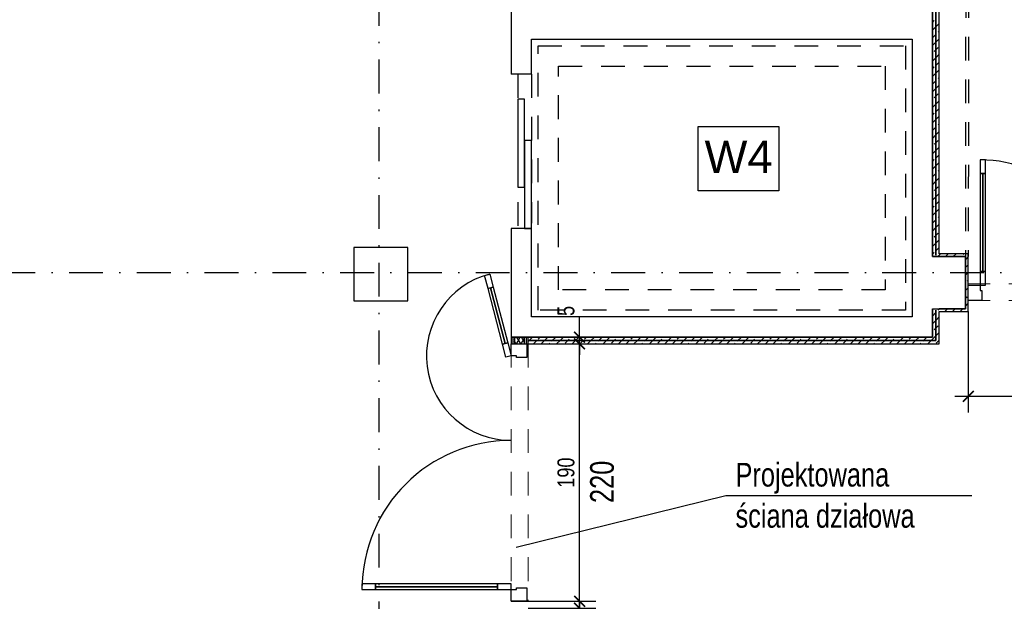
# Model space of a CAD drawing. Header units: metres. Extents: x -1395 to 3805, y -1606 to 1418.
# Tile 3 of 11: x 90 to 817, y -583 to -154. Entities that reach past the tile are written whole.
import ezdxf

# ---------------------------------------------------------------- set-up
doc = ezdxf.new("R2010")
doc.units = ezdxf.units.M
doc.header["$LTSCALE"] = 50
doc.header["$MEASUREMENT"] = 0
doc.linetypes.add('DO', pattern=[1, 0.5, -0.24, 0.02, -0.24])
doc.linetypes.add('DP', pattern=[0.63, 0.35, -0.28])
for name, color, linetype in [('A_ściany proj', 7, 'Continuous'), ('BS_wym', 1, 'Continuous'), ('BZ_odn', 1, 'Continuous'), ('BZ_osd', 1, 'DO'), ('BZ_txs', 2, 'Continuous'), ('k3_projektowane sciany', 2, 'Continuous'), ('k3_sciany istn', 1, 'DP')]:
    doc.layers.add(name, color=color, linetype=linetype)
doc.styles.add('BIKTS', font='bikromsw.shx', dxfattribs={"width": 0.85})
doc.styles.add('BIKWYM', font='bikromsw.shx', dxfattribs={"width": 0.8})
doc.styles.add('GENERATED_STYLE_1', font='arial.ttf')
doc.dimstyles.new('BS_KP_50', dxfattribs={"dimscale": 0.5, "dimtxt": 25, "dimasz": 16, "dimexe": 24, "dimexo": 0, "dimgap": 0, "dimtad": 0, "dimdec": 1, "dimrnd": 0.5, "dimzin": 9, "dimdsep": 46, "dimtxsty": 'BIKWYM', "dimblk": 'ARCHTICK', "dimblk1": 'ARCHTICK', "dimblk2": 'WYM-KP', "dimcen": 0, "dimdle": 20, "dimclrd": 256, "dimclre": 256, "dimclrt": 7, "dimadec": 0, "dimazin": 0, "dimtfac": 0.033333, "dimtdec": 1, "dimtmove": 0, "dimatfit": 3, "dimldrblk": 'ARCHTICK', "dimfxl": 1, "dimtvp": 0.8, "dimtfillclr": 256, "dimtolj": 1, "dimarcsym": 0})
doc.dimstyles.new('BZ_BGR_50', dxfattribs={"dimscale": 0.5, "dimtxt": 25, "dimasz": 1.666667, "dimexe": 0, "dimexo": 0, "dimgap": 0, "dimtad": 0, "dimdec": 1, "dimrnd": 0.5, "dimzin": 9, "dimdsep": 46, "dimtxsty": 'BIKWYM', "dimblk": 'NONE', "dimcen": 0, "dimse1": 1, "dimse2": 1, "dimclrd": 256, "dimclre": 256, "dimclrt": 7, "dimadec": 0, "dimazin": 0, "dimtfac": 0.033333, "dimtdec": 1, "dimtmove": 0, "dimatfit": 3, "dimldrblk": 'NONE', "dimfxl": 1, "dimtvp": 0.8, "dimtolj": 1, "dimarcsym": 0})
pattern_1 = [(45, (-17397.23, -4431.543), (-5.7024626, 5.7024626), []), (45, (-17391.528, -4431.543), (-5.7024626, 5.7024626), [4.0323, -2.0161])]

# ---------------------------------------------------------------- blocks, each defined once
blk = doc.blocks.new('_ArchTick')
at = {"color": 0, "linetype": 'ByBlock', "const_width": 0.15}
blk.add_lwpolyline([(-0.5, -0.5), (0.5, 0.5)], dxfattribs=at)
blk = doc.blocks.new('*D213')
at = {"layer": 'BS_wym', "lineweight": -2}
for p, q in [((995.28, -361.33), (995.28, -443.99)), ((790.28, -369.29), (790.28, -443.99)), ((1005.28, -431.99), (780.28, -431.99))]:
    blk.add_line(p, q, dxfattribs=at)
at = {"layer": 'Defpoints', "color": 0}
for p in [(995.28, -361.33), (790.28, -369.29), (790.28, -431.99)]:
    blk.add_point(p, dxfattribs=at)
at = {"layer": 'BS_wym', "lineweight": -2, "xscale": 8, "yscale": 8, "zscale": 8, "rotation": 180}
blk.add_blockref('_ArchTick', (790.28, -431.99), dxfattribs=at)
at = {"layer": 'BS_wym', "lineweight": -2, "xscale": 8, "yscale": 8, "zscale": 8}
blk.add_blockref('_ArchTick', (995.28, -431.99), dxfattribs=at)
at = {"layer": 'BS_wym', "color": 7, "insert": (892.78, -421.99), "char_height": 12.5, "attachment_point": 5, "style": 'BIKWYM'}
blk.add_mtext('\\A1;205', dxfattribs=at)
blk = doc.blocks.new('WYM-KP')
blk.add_hatch(color=256).paths.add_polyline_path([(-3, 0, 1), (3, 0, 1)])
blk.add_circle((0, 0), 3)
blk = doc.blocks.new('*D217')
at = {"layer": 'BS_wym', "lineweight": -2}
for p, q in [((503.5, -583.3), (503.5, -575.3)), ((465.49, -583.3), (515.5, -583.3)), ((503.5, -583.3), (503.5, -588.4)), ((465.49, -588.4), (515.5, -588.4)), ((503.5, -588.4), (503.5, -603.07))]:
    blk.add_line(p, q, dxfattribs=at)
at = {"layer": 'Defpoints', "color": 0}
for p in [(465.49, -583.3), (465.49, -588.4), (503.5, -588.4)]:
    blk.add_point(p, dxfattribs=at)
at = {"layer": 'BS_wym', "lineweight": -2, "xscale": 8, "yscale": 8, "zscale": 8}
for p, rotation in [((503.5, -583.3), 270), ((503.5, -588.4), 90)]:
    blk.add_blockref('_ArchTick', p, dxfattribs=dict(at, rotation=rotation))
at = {"layer": 'BS_wym', "color": 7, "insert": (493.5, -607.73), "char_height": 12.5, "attachment_point": 5, "rotation": 90, "style": 'BIKWYM'}
blk.add_mtext('\\A1;5', dxfattribs=at)
blk = doc.blocks.new('*D218')
at = {"layer": 'BS_wym', "lineweight": -2}
for p, q in [((503.5, -593.3), (503.5, -383.3)), ((465.49, -393.3), (515.5, -393.3)), ((465.49, -583.3), (515.5, -583.3))]:
    blk.add_line(p, q, dxfattribs=at)
at = {"layer": 'Defpoints', "color": 0}
for p in [(465.49, -393.3), (503.5, -393.3), (465.49, -583.3)]:
    blk.add_point(p, dxfattribs=at)
at = {"layer": 'BS_wym', "lineweight": -2, "xscale": 8, "yscale": 8, "zscale": 8}
for p, rotation in [((503.5, -393.3), 90), ((503.5, -583.3), 270)]:
    blk.add_blockref('_ArchTick', p, dxfattribs=dict(at, rotation=rotation))
at = {"layer": 'BS_wym', "color": 7, "insert": (493.5, -488.3), "char_height": 12.5, "attachment_point": 5, "rotation": 90, "style": 'BIKWYM'}
blk.add_mtext('\\A1;190', dxfattribs=at)
blk = doc.blocks.new('*D219')
at = {"layer": 'BS_wym', "lineweight": -2}
for p, q in [((503.5, -388.29), (503.5, -373.63)), ((465.49, -388.29), (515.5, -388.29)), ((503.5, -393.3), (503.5, -388.29)), ((465.49, -393.3), (515.5, -393.3)), ((503.5, -393.3), (503.5, -401.3))]:
    blk.add_line(p, q, dxfattribs=at)
at = {"layer": 'Defpoints', "color": 0}
for p in [(465.49, -388.29), (503.5, -388.29), (465.49, -393.3)]:
    blk.add_point(p, dxfattribs=at)
at = {"layer": 'BS_wym', "lineweight": -2, "xscale": 8, "yscale": 8, "zscale": 8}
for p, rotation in [((503.5, -388.29), 270), ((503.5, -393.3), 90)]:
    blk.add_blockref('_ArchTick', p, dxfattribs=dict(at, rotation=rotation))
at = {"layer": 'BS_wym', "color": 7, "insert": (493.5, -368.96), "char_height": 12.5, "attachment_point": 5, "rotation": 90, "style": 'BIKWYM'}
blk.add_mtext('\\A1;5', dxfattribs=at)
blk = doc.blocks.new('_None')

msp = doc.modelspace()

# ---------------------------------------------------------------- hatches: boundary and pattern name
at = {"layer": 'k3_sciany istn', "linetype": 'Continuous'}
h = msp.add_hatch(dxfattribs=at)
h.set_pattern_fill('FP_65', color=256, scale=100, style=0, pattern_type=2)
h.set_pattern_definition(pattern_1)
h.paths.add_polyline_path([(768.78, -326.79), (766.28, -327.79), (766.28, -328.79), (768.78, -328.79)])
h = msp.add_hatch(dxfattribs=at)
h.set_pattern_fill('FP_65', color=256, scale=100, style=0, pattern_type=2)
h.set_pattern_definition(pattern_1)
h.paths.add_polyline_path([(768.78, -328.79), (788.28, -328.79), (790.28, -326.79), (768.78, -326.79)])
h = msp.add_hatch(dxfattribs=at)
h.set_pattern_fill('FP_65', color=256, scale=100, style=0, pattern_type=2)
h.set_pattern_definition(pattern_1)
h.paths.add_polyline_path([(790.28, -369.29), (790.28, -326.79), (788.28, -328.79), (788.28, -367.29)])
h = msp.add_hatch(dxfattribs=at)
h.set_pattern_fill('FP_65', color=256, scale=100, style=0, pattern_type=2)
h.set_pattern_definition(pattern_1)
h.paths.add_polyline_path([(763.78, -367.29), (763.78, -388.29), (766.28, -390.79), (766.28, -368.29)])
h = msp.add_hatch(dxfattribs=at)
h.set_pattern_fill('FP_65', color=256, scale=100, style=0, pattern_type=2)
h.set_pattern_definition(pattern_1)
h.paths.add_polyline_path([(766.28, -367.29), (766.28, -368.29), (768.78, -369.29), (768.78, -367.29)])
h = msp.add_hatch(dxfattribs=at)
h.set_pattern_fill('FP_65', color=256, scale=100, style=0, pattern_type=2)
h.set_pattern_definition(pattern_1)
h.paths.add_polyline_path([(766.28, -369.29), (766.28, -390.79), (768.78, -393.29), (768.78, -369.29)])
h = msp.add_hatch(dxfattribs=at)
h.set_pattern_fill('FP_65', color=256, scale=100, style=0, pattern_type=2)
h.set_pattern_definition(pattern_1)
h.paths.add_polyline_path([(768.78, -369.29), (790.28, -369.29), (788.28, -367.29), (768.78, -367.29)])

# ---------------------------------------------------------------- linework, layer by layer
at = {"layer": 'A_ściany proj', "color": 1, "linetype": 'Continuous', "lineweight": 13}
for p, q in [((763.78, -156.03), (765.16, -154.65)), ((763.78, -161.73), (766.28, -159.23)), ((766.28, -159.23), (768.78, -156.73)), ((763.78, -167.43), (766.28, -164.93)), ((766.28, -164.93), (766.58, -164.63)), ((768.01, -163.2), (768.78, -162.43)), ((763.78, -173.13), (766.28, -170.63)), ((766.28, -170.63), (768.78, -168.13)), ((765.16, -177.46), (766.28, -176.34)), ((766.28, -176.34), (768.01, -174.61)), ((766.28, -182.04), (768.78, -179.54)), ((763.78, -184.54), (766.28, -182.04)), ((766.58, -187.44), (768.78, -185.24)), ((763.78, -190.24), (765.16, -188.86)), ((763.78, -195.94), (766.28, -193.44)), ((766.28, -193.44), (768.78, -190.94)), ((763.78, -201.65), (766.28, -199.15)), ((766.28, -199.15), (766.58, -198.84)), ((766.28, -204.85), (768.78, -202.35)), ((768.01, -197.42), (768.78, -196.65)), ((763.78, -207.35), (766.28, -204.85)), ((765.16, -211.67), (766.28, -210.55)), ((766.28, -210.55), (768.01, -208.82)), ((763.78, -218.75), (766.28, -216.25)), ((766.28, -216.25), (768.78, -213.75)), ((763.78, -224.46), (765.16, -223.08)), ((766.28, -227.66), (768.78, -225.16)), ((766.58, -221.65), (768.78, -219.46)), ((763.78, -230.16), (766.28, -227.66)), ((768.01, -231.63), (768.78, -230.86)), ((763.78, -235.86), (766.28, -233.36)), ((763.78, -241.56), (766.28, -239.06)), ((766.28, -233.36), (766.58, -233.06)), ((766.28, -239.06), (768.78, -236.56)), ((765.16, -245.89), (766.28, -244.77)), ((766.28, -244.77), (768.01, -243.04)), ((763.78, -252.97), (766.28, -250.47)), ((766.28, -250.47), (768.78, -247.97)), ((766.58, -255.87), (768.78, -253.67)), ((763.78, -258.67), (765.16, -257.29)), ((766.28, -261.87), (768.78, -259.37)), ((763.78, -264.37), (766.28, -261.87)), ((763.78, -270.08), (766.28, -267.58)), ((766.28, -267.58), (766.58, -267.27)), ((768.01, -265.85), (768.78, -265.08)), ((763.78, -275.78), (766.28, -273.28)), ((766.28, -273.28), (768.78, -270.78)), ((765.16, -280.1), (766.28, -278.98)), ((766.28, -278.98), (768.01, -277.25)), ((766.28, -284.68), (768.78, -282.18)), ((763.78, -287.18), (766.28, -284.68)), ((766.58, -290.08), (768.78, -287.88)), ((763.78, -292.88), (765.16, -291.51)), ((763.78, -298.59), (766.28, -296.09)), ((766.28, -296.09), (768.78, -293.59)), ((763.78, -304.29), (766.28, -301.79)), ((766.28, -301.79), (766.58, -301.49)), ((768.01, -300.06), (768.78, -299.29)), ((763.78, -321.4), (766.28, -318.9)), ((766.28, -318.9), (768.78, -316.4)), ((763.78, -327.1), (765.16, -325.72)), ((766.58, -324.3), (768.78, -322.1)), ((466.29, -390.8), (468.79, -388.3)), ((469.49, -393.3), (471.48, -391.3)), ((472.91, -389.88), (474.49, -388.3)), ((475.19, -393.3), (477.69, -390.8)), ((477.69, -390.8), (480.19, -388.3)), ((482.89, -391.3), (483.39, -390.8)), ((483.39, -390.8), (485.74, -388.45)), ((486.6, -393.3), (489.1, -390.8)), ((489.1, -390.8), (491.6, -388.3)), ((492.87, -392.73), (494.8, -390.8)), ((494.8, -390.8), (495.72, -389.88)), ((497.14, -388.45), (497.3, -388.3)), ((498, -393.3), (500.5, -390.8)), ((500.5, -390.8), (503, -388.3)), ((503.7, -393.3), (505.7, -391.3)), ((507.12, -389.88), (508.7, -388.3)), ((509.41, -393.3), (511.91, -390.8)), ((511.91, -390.8), (514.41, -388.3)), ((517.1, -391.3), (517.61, -390.8)), ((517.61, -390.8), (519.95, -388.45)), ((520.81, -393.3), (523.31, -390.8)), ((523.31, -390.8), (525.81, -388.3)), ((527.08, -392.73), (529.01, -390.8)), ((529.01, -390.8), (529.93, -389.88)), ((531.36, -388.45), (531.51, -388.3)), ((532.22, -393.3), (534.72, -390.8)), ((534.72, -390.8), (537.22, -388.3)), ((537.92, -393.3), (539.91, -391.3)), ((541.34, -389.88), (542.92, -388.3)), ((543.62, -393.3), (546.12, -390.8)), ((546.12, -390.8), (548.62, -388.3)), ((551.32, -391.3), (551.82, -390.8)), ((551.82, -390.8), (554.17, -388.45)), ((555.03, -393.3), (557.53, -390.8)), ((557.53, -390.8), (560.03, -388.3)), ((561.3, -392.73), (563.23, -390.8)), ((563.23, -390.8), (564.15, -389.88)), ((565.57, -388.45), (565.73, -388.3)), ((566.43, -393.3), (568.93, -390.8)), ((568.93, -390.8), (571.43, -388.3)), ((572.13, -393.3), (574.13, -391.3)), ((575.55, -389.88), (577.13, -388.3)), ((577.84, -393.3), (580.34, -390.8)), ((580.34, -390.8), (582.84, -388.3)), ((585.53, -391.3), (586.04, -390.8)), ((586.04, -390.8), (588.38, -388.45)), ((589.24, -393.3), (591.74, -390.8)), ((591.74, -390.8), (594.24, -388.3)), ((595.51, -392.73), (597.44, -390.8)), ((597.44, -390.8), (598.36, -389.88)), ((599.79, -388.45), (599.94, -388.3)), ((600.65, -393.3), (603.15, -390.8)), ((603.15, -390.8), (605.65, -388.3)), ((606.35, -393.3), (608.34, -391.3)), ((609.77, -389.88), (611.35, -388.3)), ((612.05, -393.3), (614.55, -390.8)), ((625.96, -390.8), (628.46, -388.3)), ((629.73, -392.73), (631.66, -390.8)), ((631.66, -390.8), (632.58, -389.88)), ((634, -388.45), (634.16, -388.3)), ((634.86, -393.3), (637.36, -390.8)), ((637.36, -390.8), (639.86, -388.3)), ((640.56, -393.3), (642.56, -391.3)), ((643.98, -389.88), (645.56, -388.3)), ((646.27, -393.3), (648.77, -390.8)), ((648.77, -390.8), (651.27, -388.3)), ((653.96, -391.3), (654.47, -390.8)), ((654.47, -390.8), (656.81, -388.45)), ((657.67, -393.3), (660.17, -390.8)), ((660.17, -390.8), (662.67, -388.3)), ((663.94, -392.73), (665.87, -390.8)), ((665.87, -390.8), (666.79, -389.88)), ((668.22, -388.45), (668.37, -388.3)), ((669.08, -393.3), (671.58, -390.8)), ((671.58, -390.8), (674.08, -388.3)), ((674.78, -393.3), (676.77, -391.3)), ((678.2, -389.88), (679.78, -388.3)), ((680.48, -393.3), (682.98, -390.8)), ((682.98, -390.8), (685.48, -388.29)), ((688.18, -391.3), (688.68, -390.79)), ((688.68, -390.79), (691.03, -388.45)), ((691.89, -393.29), (694.39, -390.79)), ((694.39, -390.79), (696.89, -388.29)), ((698.16, -392.73), (700.09, -390.79)), ((700.09, -390.79), (701.01, -389.88)), ((702.43, -388.45), (702.59, -388.29)), ((703.29, -393.29), (705.79, -390.79)), ((705.79, -390.79), (708.29, -388.29)), ((708.99, -393.29), (710.99, -391.3)), ((712.41, -389.88), (713.99, -388.29)), ((714.7, -393.29), (717.2, -390.79)), ((717.2, -390.79), (719.7, -388.29)), ((722.39, -391.3), (722.9, -390.79)), ((722.9, -390.79), (725.24, -388.45)), ((726.1, -393.29), (728.6, -390.79)), ((728.6, -390.79), (731.1, -388.29)), ((732.37, -392.73), (734.3, -390.79)), ((734.3, -390.79), (735.22, -389.88)), ((736.65, -388.45), (736.8, -388.29)), ((737.51, -393.29), (740.01, -390.79)), ((740.01, -390.79), (742.51, -388.29)), ((743.21, -393.29), (745.2, -391.3)), ((746.63, -389.88), (748.21, -388.29)), ((748.91, -393.29), (751.41, -390.79)), ((751.41, -390.79), (753.91, -388.29)), ((756.61, -391.3), (757.11, -390.79)), ((757.11, -390.79), (759.46, -388.45)), ((760.32, -393.29), (762.82, -390.79)), ((762.82, -390.79), (764.55, -389.06)), ((766.58, -392.73), (767.4, -391.91)), ((480.89, -393.3), (481.46, -392.73)), ((515.11, -393.3), (515.68, -392.73)), ((549.32, -393.3), (549.89, -392.73)), ((583.54, -393.3), (584.11, -392.73)), ((651.97, -393.3), (652.54, -392.73)), ((686.18, -393.29), (686.75, -392.73)), ((720.4, -393.29), (720.96, -392.73)), ((754.61, -393.29), (755.18, -392.73))]:
    msp.add_line(p, q, dxfattribs=at)
at = {"layer": 'BZ_osd'}
for p, q in [((355.74, -908.39), (355.74, 1056.3)), ((2701.85, -340.79), (-1149.82, -340.79))]:
    msp.add_line(p, q, dxfattribs=at)
at = {"layer": 'k3_projektowane sciany', "color": 252, "linetype": 'Continuous'}
for p, q in [((799.08, -257.43), (799.08, -267.43)), ((803.08, -257.43), (799.08, -257.43)), ((803.08, -267.43), (803.08, -257.43)), ((801.08, -267.43), (799.08, -267.43)), ((799.08, -267.43), (799.08, -339.83)), ((799.08, -267.43), (803.08, -267.43)), ((801.08, -339.83), (801.08, -267.43)), ((803.08, -267.43), (801.08, -267.43)), ((801.08, -267.43), (801.08, -339.83)), ((801.08, -267.43), (801.08, -339.83)), ((803.08, -339.83), (803.08, -267.43)), ((799.08, -339.83), (801.08, -339.83)), ((803.08, -339.83), (799.08, -339.83)), ((799.08, -339.83), (799.08, -349.83)), ((801.08, -339.83), (803.08, -339.83)), ((803.08, -349.83), (803.08, -339.83)), ((433.45, -342.7), (437.32, -341.7)), ((435.96, -352.38), (433.45, -342.7)), ((437.32, -341.7), (439.83, -351.38)), ((439.83, -351.38), (435.96, -352.38)), ((435.96, -352.38), (437.89, -351.88)), ((446.61, -393.42), (435.96, -352.38)), ((437.89, -351.88), (439.83, -351.38)), ((448.54, -392.92), (437.89, -351.88)), ((437.89, -351.88), (448.54, -392.92)), ((437.89, -351.88), (448.54, -392.92)), ((439.83, -351.38), (450.48, -392.42)), ((790.28, -349.83), (790.28, -348.83)), ((790.28, -350.08), (790.28, -349.83)), ((790.28, -361.33), (790.28, -349.83)), ((790.28, -349.83), (799.08, -349.83)), ((790.28, -350.08), (790.28, -349.83)), ((790.28, -351.33), (790.28, -350.08)), ((790.28, -351.33), (790.28, -350.08)), ((790.28, -358.83), (790.28, -351.33)), ((790.28, -358.83), (790.28, -351.33)), ((799.08, -349.83), (799.08, -353.83)), ((799.08, -349.83), (803.08, -349.83)), ((799.08, -353.83), (800.28, -353.83)), ((800.28, -353.83), (800.28, -361.33)), ((790.28, -360.08), (790.28, -358.83)), ((790.28, -360.08), (790.28, -358.83)), ((790.28, -361.33), (790.28, -360.08)), ((790.28, -361.33), (790.28, -360.08)), ((800.28, -361.33), (790.28, -361.33)), ((452.99, -388.3), (452.99, -393.3)), ((446.61, -393.42), (450.48, -392.42)), ((448.54, -392.92), (446.61, -393.42)), ((449.12, -403.1), (446.61, -393.42)), ((450.48, -392.42), (448.54, -392.92)), ((450.48, -392.42), (452.99, -402.1)), ((452.99, -402.1), (452.99, -393.3)), ((464.49, -393.3), (464.49, -403.3)), ((452.99, -402.1), (449.12, -403.1)), ((456.99, -402.1), (452.99, -402.1)), ((456.99, -403.3), (456.99, -402.1)), ((464.49, -403.3), (456.99, -403.3)), ((352.99, -570.5), (342.99, -570.5)), ((342.99, -570.5), (342.99, -574.5)), ((352.99, -570.5), (352.99, -572.5)), ((442.99, -570.5), (352.99, -570.5)), ((352.99, -574.5), (352.99, -570.5)), ((352.99, -572.5), (352.99, -574.5)), ((442.99, -572.5), (352.99, -572.5)), ((352.99, -572.5), (442.99, -572.5)), ((352.99, -572.5), (442.99, -572.5)), ((442.99, -572.5), (442.99, -570.5)), ((452.99, -570.5), (442.99, -570.5)), ((442.99, -570.5), (442.99, -574.5)), ((442.99, -574.5), (442.99, -572.5)), ((452.99, -574.5), (452.99, -570.5)), ((456.99, -574.5), (456.99, -573.3)), ((456.99, -573.3), (464.49, -573.3)), ((464.49, -573.3), (464.49, -583.3)), ((342.99, -574.5), (352.99, -574.5)), ((352.99, -574.5), (442.99, -574.5)), ((442.99, -574.5), (452.99, -574.5)), ((452.99, -583.3), (452.99, -574.5)), ((452.99, -574.5), (456.99, -574.5))]:
    msp.add_line(p, q, dxfattribs=at)
at = {"layer": 'k3_projektowane sciany', "linetype": 'DP', "lineweight": 5}
for p, q in [((995.28, -348.83), (790.28, -348.83)), ((995.28, -361.33), (790.28, -361.33)), ((452.99, -393.3), (452.99, -583.3)), ((465.49, -393.3), (465.49, -583.3))]:
    msp.add_line(p, q, dxfattribs=at)
at = {"layer": 'k3_projektowane sciany', "linetype": 'Continuous'}
for p, q in [((454.24, -388.3), (452.99, -388.3)), ((454.24, -388.3), (454.24, -393.3)), ((455.49, -388.3), (454.24, -388.3)), ((455.49, -388.3), (455.49, -393.3)), ((455.49, -389.72), (456.31, -388.3)), ((462.99, -388.3), (455.49, -388.3)), ((456.61, -393.3), (455.49, -391.36)), ((456.89, -393.3), (459.78, -388.3)), ((460.07, -393.3), (457.18, -388.3)), ((460.36, -393.3), (462.99, -388.73)), ((462.99, -392.35), (460.65, -388.3)), ((462.99, -393.3), (462.99, -388.3)), ((464.24, -388.3), (462.99, -388.3)), ((464.24, -393.3), (464.24, -388.3)), ((465.49, -388.3), (464.24, -388.3)), ((465.49, -390.8), (465.49, -388.3)), ((465.49, -393.3), (465.49, -388.3)), ((465.49, -391.59), (466.29, -390.8)), ((465.49, -393.3), (465.49, -390.8)), ((452.99, -393.3), (454.24, -393.3)), ((452.99, -393.3), (464.49, -393.3)), ((452.99, -393.3), (454.24, -393.3)), ((454.24, -393.3), (455.49, -393.3)), ((454.24, -393.3), (455.49, -393.3)), ((455.49, -393.3), (462.99, -393.3)), ((455.49, -393.3), (462.99, -393.3)), ((462.99, -393.3), (464.24, -393.3)), ((462.99, -393.3), (464.24, -393.3)), ((464.24, -393.3), (464.49, -393.3)), ((464.24, -393.3), (464.49, -393.3)), ((464.49, -393.3), (465.49, -393.3)), ((452.99, -583.3), (454.24, -583.3)), ((464.49, -583.3), (452.99, -583.3)), ((452.99, -583.3), (454.24, -583.3)), ((454.24, -583.3), (455.49, -583.3)), ((454.24, -583.3), (455.49, -583.3)), ((455.49, -583.3), (462.99, -583.3)), ((455.49, -583.3), (462.99, -583.3)), ((462.99, -583.3), (464.24, -583.3)), ((462.99, -583.3), (464.24, -583.3)), ((464.24, -583.3), (464.49, -583.3)), ((464.24, -583.3), (464.49, -583.3)), ((464.49, -583.3), (465.49, -583.3))]:
    msp.add_line(p, q, dxfattribs=at)
at = {"layer": 'k3_projektowane sciany', "color": 252, "linetype": 'Continuous'}
for centre, radius, start, end in [((799.08, -349.83), 92.4, 0, 90), ((452.99, -402.1), 62.4, 104.546, 270), ((452.99, -574.5), 110, 90, 180)]:
    msp.add_arc(centre, radius, start, end, dxfattribs=at)
at = {"layer": 'k3_sciany istn', "linetype": 'Continuous'}
for p, q in [((763.78, 22.31), (763.78, -328.79)), ((766.28, -327.79), (766.28, 21.31)), ((766.28, 21.31), (766.28, -327.79)), ((768.78, -326.79), (768.78, 20.31)), ((467.99, -194.19), (452.99, -194.19)), ((457.99, -212.6), (457.99, -277.6)), ((462.99, -212.6), (457.99, -212.6)), ((462.99, -277.6), (462.99, -212.6)), ((591.1, -232.71), (650.47, -232.71)), ((591.1, -280.42), (591.1, -232.71)), ((650.47, -232.71), (650.47, -280.42)), ((462.99, -243.19), (462.99, -308.19)), ((467.99, -243.19), (462.99, -243.19)), ((467.99, -308.19), (467.99, -243.19)), ((457.99, -277.6), (462.99, -277.6)), ((650.47, -280.42), (591.1, -280.42)), ((766.28, -307.49), (768.78, -304.99)), ((467.99, -308.19), (452.99, -308.19)), ((462.99, -308.19), (467.99, -308.19)), ((763.78, -309.99), (766.28, -307.49)), ((766.28, -313.19), (768.01, -311.47)), ((765.16, -314.32), (766.28, -313.19)), ((376.84, -361.59), (376.84, -322.09)), ((766.28, -390.79), (766.28, -368.29)), ((766.28, -368.29), (766.28, -390.79)), ((748.78, -373.29), (467.99, -373.29)), ((452.99, -388.29), (763.78, -388.29)), ((763.78, -388.29), (465.49, -388.3)), ((465.49, -390.8), (766.28, -390.79)), ((766.28, -390.79), (465.49, -390.8)), ((614.55, -390.8), (617.05, -388.3)), ((619.75, -391.3), (620.25, -390.8)), ((620.25, -390.8), (622.6, -388.45)), ((623.46, -393.3), (625.96, -390.8)), ((465.49, -393.3), (768.78, -393.29)), ((617.75, -393.3), (618.32, -392.73))]:
    msp.add_line(p, q, dxfattribs=at)
at = {"layer": 'k3_sciany istn', "linetype": 'DP'}
for p, q in [((788.38, 22.31), (788.28, -328.79)), ((790.38, 22.31), (790.28, -328.79)), ((472.99, -173.29), (743.88, -173.29)), ((472.99, -368.29), (472.99, -173.29)), ((743.88, -173.29), (743.88, -368.29)), ((487.99, -353.29), (487.99, -188.29)), ((487.99, -188.29), (728.88, -188.29)), ((728.88, -188.29), (728.88, -353.29)), ((457.99, -194.19), (457.99, -308.19)), ((467.99, -194.19), (467.99, -304.19)), ((728.88, -353.29), (487.99, -353.29)), ((743.88, -368.29), (472.99, -368.29))]:
    msp.add_line(p, q, dxfattribs=at)
at = {"layer": 'k3_sciany istn', "linetype": 'Continuous', "flags": 128}
for points in [[(763.78, -328.79), (763.78, 22.31)], [(452.99, -134.19), (452.99, -194.19)], [(467.99, -168.29), (748.78, -168.29)], [(467.99, -194.19), (467.99, -168.29)], [(748.78, -168.29), (748.78, -373.29)], [(452.99, -308.19), (452.99, -388.29)], [(467.99, -373.29), (467.99, -308.19)], [(376.84, -322.09), (337.04, -322.09)], [(337.04, -322.09), (337.04, -361.59)], [(790.28, -326.79), (768.78, -326.79)], [(790.28, -369.29), (790.28, -326.79)], [(763.78, -328.79), (766.28, -328.79)], [(788.28, -328.79), (763.78, -328.79)], [(766.28, -328.79), (768.78, -328.79)], [(768.78, -328.79), (788.28, -328.79)], [(788.28, -328.79), (788.28, -367.29)], [(788.28, -367.29), (788.28, -328.79)], [(337.04, -361.59), (376.84, -361.59)], [(763.78, -367.29), (766.28, -367.29)], [(763.78, -367.29), (763.78, -388.29)], [(763.78, -367.29), (788.28, -367.29)], [(763.78, -388.29), (763.78, -367.29)], [(766.28, -367.29), (768.78, -367.29)], [(788.28, -367.29), (768.78, -367.29)], [(768.78, -369.29), (790.28, -369.29)], [(768.78, -393.29), (768.78, -369.29)]]:
    msp.add_lwpolyline(points, dxfattribs=at)

# ---------------------------------------------------------------- texts
at = {"layer": 'BZ_txs', "style": 'BIKTS', "width": 0.8}
msp.add_text('220', height=17.5, rotation=90, dxfattribs=at).set_placement((528.76, -510.75))
for s, p in [('Projektowana', (618.52, -498.58)), ('ściana działowa', (618.52, -528.94))]:
    msp.add_text(s, height=17.5, dxfattribs=at).set_placement(p)
at = {"layer": 'k3_sciany istn', "linetype": 'Continuous', "style": 'GENERATED_STYLE_1'}
msp.add_text('W4', height=23.999, dxfattribs=at).set_placement((595.69, -267.19))

# ---------------------------------------------------------------- dimensions: what is measured, and where the dimension line sits
at = {"layer": 'BS_wym'}
dim = msp.add_linear_dim(base=(790.28, -431.99), p1=(995.28, -361.33), p2=(790.28, -369.29), dimstyle='BS_KP_50', override={"dimdec": 0, "dimrnd": 1, "dimatfit": 1}, dxfattribs=at)
dim.commit()
dim.dimension.update_dxf_attribs({"geometry": '*D213', "text_midpoint": (892.78, -421.99)})
for base, p1, p2, picture, middle in [((503.5, -388.29), (465.49, -393.3), (465.49, -388.29), '*D219', (493.5, -368.96)), ((503.5, -393.3), (465.49, -583.3), (465.49, -393.3), '*D218', (493.5, -488.3)), ((503.5, -588.4), (465.49, -583.3), (465.49, -588.4), '*D217', (493.5, -607.73))]:
    dim = msp.add_linear_dim(base=base, p1=p1, p2=p2, angle=90, dimstyle='BS_KP_50', override={"dimdec": 0, "dimrnd": 1, "dimatfit": 1}, dxfattribs=at)
    dim.commit()
    dim.dimension.update_dxf_attribs({"geometry": picture, "text_midpoint": middle})

# ---------------------------------------------------------------- leaders
at = {"layer": 'BZ_odn'}
msp.add_leader([(456.75, -543.41), (611.52, -505.31), (792.85, -505.31)], dimstyle='BZ_BGR_50', dxfattribs=at)

doc.saveas('drawing.dxf')
